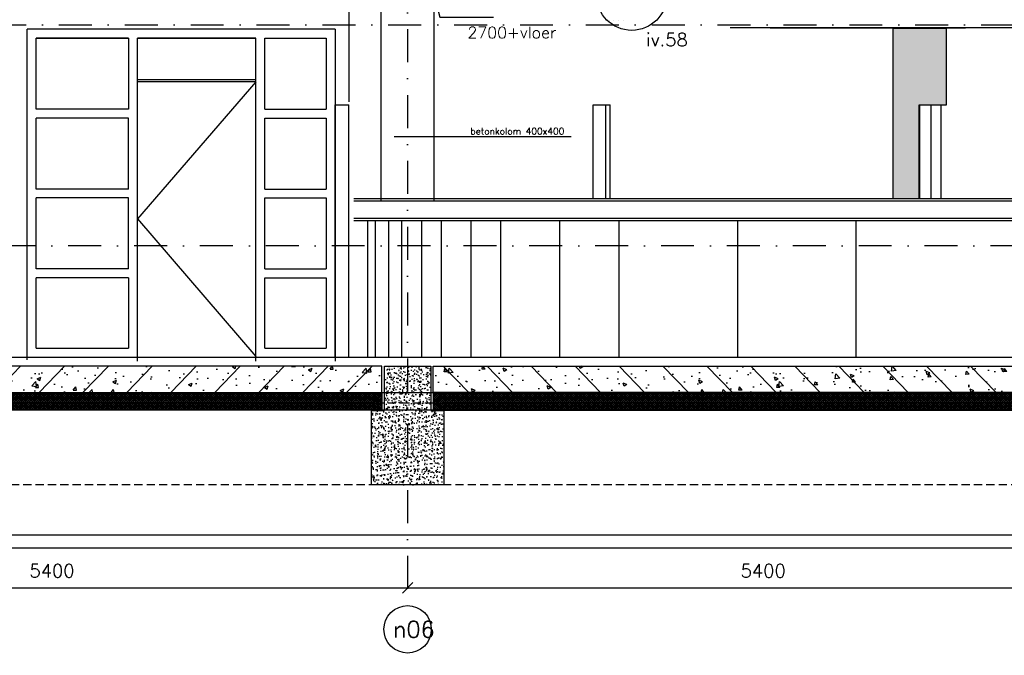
# Model space of a CAD drawing. Extents: x 0 to 317513, y 0 to 193913.
# Tile 17 of 105: x 179477 to 186953, y 90181 to 95009. Entities that reach past the tile are written whole.
import ezdxf
from ezdxf.enums import TextEntityAlignment as Align

# ---------------------------------------------------------------- set-up
doc = ezdxf.new("R2010")
doc.units = 0
doc.header["$LTSCALE"] = 20
doc.header["$MEASUREMENT"] = 0
doc.header["$PDSIZE"] = -1
for name, pattern in [('DASHDOT', [25, 12.5, -6.25, 0, -6.25]), ('DASHED2', [0.375, 0.25, -0.125]), ('DD1', [2.66667, 1.66667, -0.5, 0, -0.5]), ('HIDDEN2', [4.6875, 3.125, -1.5625])]:
    doc.linetypes.add(name, pattern=pattern)
doc.layers.get('0').update_dxf_attribs({"linetype": 'CONTINUOUS'})
doc.layers.get('DEFPOINTS').update_dxf_attribs({"linetype": 'CONTINUOUS'})
for name, color, linetype in [('_DETAILNUMMERS', 4, 'CONTINUOUS'), ('_DETAILNUMMERSTEKST', 4, 'CONTINUOUS'), ('A--01A1_ACEER', 1, 'CONTINUOUS'), ('A--A23--_F--3-', 9, 'CONTINUOUS'), ('A--L$7A3-_STRAMIEN', 3, 'CONTINUOUS'), ('A--L13D2_VLOEREN', 2, 'CONTINUOUS'), ('A--L21--_F-23-', 4, 'CONTINUOUS'), ('A--L22D1_BINNENWAND', 1, 'CONTINUOUS'), ('A--L22D2_BINNENWAND', 2, 'CONTINUOUS'), ('A--L23--', 7, 'CONTINUOUS'), ('A--L28D1_KONSTRUKTIES', 1, 'CONTINUOUS'), ('A--L28DC1_KONSTRUKTIES', 1, 'HIDDEN2'), ('A--L31--', 2, 'CONTINUOUS'), ('A--L31--_F123--A1-BINNENKOZ', 1, 'CONTINUOUS'), ('A--L31--_F123--A7-BINNENKOZ', 7, 'CONTINUOUS'), ('A--L31--_F123--C1-BINNENKOZ', 1, 'DASHED2'), ('A--M$1A-_F123-', 1, 'CONTINUOUS'), ('A--M01A1_MAATVOERING', 1, 'CONTINUOUS'), ('A--M01B1_HOOGTE_MAATV', 1, 'CONTINUOUS'), ('A--T$7A-_STRAMIEN', 2, 'CONTINUOUS'), ('A--T$7A8-_STRAMIEN', 8, 'DASHDOT'), ('A--T01A-25_TEKST', 2, 'CONTINUOUS'), ('A--T01B2_HOOGTE_MAATV', 2, 'CONTINUOUS'), ('A--T01B3_HOOGTE_MAATV', 3, 'CONTINUOUS'), ('MULTIMDF', 2, 'CONTINUOUS'), ('RASTER4', 45, 'CONTINUOUS'), ('RONDING', 8, 'CONTINUOUS'), ('STRAMIEN', 8, 'DD1'), ('Z', 7, 'CONTINUOUS')]:
    doc.layers.add(name, color=color, linetype=linetype)
doc.styles.add('ALFA-0_25', font='ROMANS')
doc.styles.add('HIEMSTRA', font='romans.shx')
doc.styles.add('HOOGTEXT', font='ROMANS.shx', dxfattribs={"height": 2.5})
doc.dimstyles.get("Standard").update_dxf_attribs({"dimscale": 40, "dimtxt": 2.5, "dimasz": 2, "dimexe": 0.3, "dimexo": 0.3, "dimgap": 2, "dimtad": 1, "dimdec": 0, "dimzin": 0, "dimdsep": 46, "dimtxsty": 'HIEMSTRA', "dimblk1": 'OBLIQUE', "dimblk2": 'OBLIQUE', "dimsah": 1, "dimcen": 0.09, "dimdle": 0.3, "dimclrd": 1, "dimclre": 1, "dimclrt": 3, "dimadec": 0, "dimazin": 0, "dimtfac": 1, "dimtdec": 4, "dimtix": 1, "dimtmove": 2, "dimatfit": 3, "dimldrblk": 'OBLIQUE', "dimfxl": 0, "dimtvp": 625, "dimtolj": 1, "dimtzin": 0, "dimarcsym": 0})

# ---------------------------------------------------------------- blocks, each defined once
blk = doc.blocks.new('_OBLIQUE')
at = {"color": 0, "linetype": 'ByBlock'}
blk.add_line((-0.5, -0.5), (0.5, 0.5), dxfattribs=at)
blk = doc.blocks.new('*D183')
at = {"color": 1, "linetype": 'ByBlock'}
for p, q in [((182422.3, 90705), (182422.3, 90693)), ((182422.3, 90693), (187822.3, 90693)), ((187822.3, 90705), (187822.3, 90693))]:
    blk.add_line(p, q, dxfattribs=at)
at = {"layer": 'DEFPOINTS', "color": 0, "linetype": 'ByBlock'}
for p in [(182422.3, 90693), (187822.3, 90693), (187822.3, 90693)]:
    blk.add_point(p, dxfattribs=at)
at = {"color": 1, "linetype": 'ByBlock', "xscale": 80, "yscale": 80, "zscale": 80, "rotation": 180}
blk.add_blockref('_OBLIQUE', (182422.3, 90693), dxfattribs=at)
at = {"color": 1, "linetype": 'ByBlock', "xscale": 80, "yscale": 80, "zscale": 80}
blk.add_blockref('_OBLIQUE', (187822.3, 90693), dxfattribs=at)
at = {"color": 3, "linetype": 'ByBlock', "insert": (185122.3, 90823), "char_height": 100, "attachment_point": 5, "style": 'HIEMSTRA'}
blk.add_mtext('\\A1;5400', dxfattribs=at)
blk = doc.blocks.new('*D184')
at = {"color": 1, "linetype": 'ByBlock'}
for p, q in [((177022.3, 90705), (177022.3, 90693)), ((177022.3, 90693), (182422.3, 90693)), ((182422.3, 90705), (182422.3, 90693))]:
    blk.add_line(p, q, dxfattribs=at)
at = {"layer": 'DEFPOINTS', "color": 0, "linetype": 'ByBlock'}
for p in [(177022.3, 90693), (182422.3, 90693), (182422.3, 90693)]:
    blk.add_point(p, dxfattribs=at)
at = {"color": 1, "linetype": 'ByBlock', "xscale": 80, "yscale": 80, "zscale": 80, "rotation": 180}
blk.add_blockref('_OBLIQUE', (177022.3, 90693), dxfattribs=at)
at = {"color": 1, "linetype": 'ByBlock', "xscale": 80, "yscale": 80, "zscale": 80}
blk.add_blockref('_OBLIQUE', (182422.3, 90693), dxfattribs=at)
at = {"color": 3, "linetype": 'ByBlock', "insert": (179722.3, 90823), "char_height": 100, "attachment_point": 5, "style": 'HIEMSTRA'}
blk.add_mtext('\\A1;5400', dxfattribs=at)
blk = doc.blocks.new('HOOGTEP')
at = {"layer": 'A--M01A1_MAATVOERING'}
for p, q in [((0, 0), (0.62, 2.33)), ((0.62, 2.33), (8.79, 2.33)), ((-2.41, 0.65), (0, 0))]:
    blk.add_line(p, q, dxfattribs=at)
at = {"layer": 'A--M01B1_HOOGTE_MAATV'}
blk.add_line((-1.38, 0), (0.91, 0), dxfattribs=at)
at = {"layer": 'A--T01B2_HOOGTE_MAATV', "style": 'HOOGTEXT', "flags": 4}
blk.add_attdef('TEKST', (1.84, -0.67), '', height=1.5, dxfattribs=at)
at = {"layer": 'A--T01B3_HOOGTE_MAATV', "style": 'HOOGTEXT', "flags": 4}
blk.add_attdef('HOOGTE', (1.67, 3.82), '', height=1.75, dxfattribs=at)

msp = doc.modelspace()

# ---------------------------------------------------------------- hatches: boundary and pattern name
at = {"layer": 'A--A23--_F--3-'}
h = msp.add_hatch(dxfattribs=at)
h.set_pattern_fill('ALFABET', color=256, scale=40, angle=1, style=0, pattern_type=2)
h.set_pattern_definition([(46, (160860.76, 93821.48), (-172.6416, 166.718), []), (51, (160860.76, 93821.48), (287.2984, -20.0899), [30, -330]), (356, (160860.76, 93821.48), (-60.743, 299.8624), [24, -264]), (101.4514, (160884.7, 93819.8), (226.5556, 279.7724), [25.496, -280.457]), (47.1842, (160859.36, 93901.46), (427.987, -58.747), [45, -495]), (97.6356, (160895.03, 93896.57), (367.008, 396.113), [38.244, -420.685]), (352.1842, (160859.36, 93901.46), (367.008, 396.113), [36, -396]), (22, (160899.7, 93882.17), (241.537, -156.856), [30, -330]), (327, (160899.7, 93882.17), (92.249, 291.7144), [24, -264]), (72.4514, (160919.83, 93869.1), (333.7863, 134.858), [25.496, -280.457]), (38.5, (160860.76, 93821.48), (2.5393, 133.22215), [0, -260.8, 0, -268, 0, -265]), (8.5, (160860.76, 93821.48), (102.4584, 159.5771), [0, -152.8, 0, -254.8, 0, -101]), (328.5, (160771.57, 93819.92), (213.6539, -5.294), [0, -100, 0, -312, 0, -414]), (318.5, (160731.58, 93819.22), (232.5401, 44.1071), [0, -130, 0, -207.2, 0, -294]), (318.5, (160731.58, 93819.22), (232.5401, 44.1071), [0, -130, 0, -207.2, 0, -294])])
h.paths.add_polyline_path([(177217.3, 92175.9), (182227.3, 92175.9), (182227.3, 92375.9), (177217.3, 92375.9)])
h = msp.add_hatch(dxfattribs=at)
h.set_pattern_fill('AR-CONC', color=256, scale=10, style=0, pattern_type=2)
h.set_pattern_definition([(50, (8781.494, 0), (71.726018, -6.275213), [7.5, -82.5]), (355, (8781.494, 0), (-13.875133, 75.219213), [6, -66]), (100.4514, (8787.47, -0.52), (57.850938, 68.943954), [6.37402, -70.11421]), (46.1842, (8781.49, 20), (106.724105, -16.5519), [11.25, -123.75]), (96.6356, (8790.39, 18.62), (93.46627, 97.411787), [9.56103, -105.1713]), (351.1842, (8781.49, 20), (93.466195, 97.41186), [9, -99]), (21, (8791.494, 15), (59.690705, -40.261889), [7.5, -82.5]), (326, (8791.494, 15), (24.331533, 72.515005), [6, -66]), (71.4514, (8796.47, 11.645), (84.022263, 32.25305), [6.37402, -70.11421]), (37.5, (8781.494, 0), (1.2159855, 33.2893854), [0, -65.2, 0, -67, 0, -66.25]), (7.5, (8781.494, 0), (26.306954, 39.441171), [0, -38.2, 0, -63.7, 0, -25.25]), (327.5, (8759.194, 0), (53.3822436, -2.255487), [0, -25, 0, -78, 0, -103.5]), (317.5, (8749.194, 0), (58.318617, 10.010498), [0, -32.5, 0, -51.8, 0, -73.5])])
h.paths.add_polyline_path([(182247.3, 92375.9), (182597.3, 92375.9), (182597.3, 92040.9), (182697.3, 92040.9), (182697.3, 91475.9), (182147.3, 91475.9), (182147.3, 92040.9), (182247.3, 92040.9)])
h = msp.add_hatch(dxfattribs=at)
h.set_pattern_fill('ALFABET', color=256, scale=40, angle=1, style=0, pattern_type=2)
h.set_pattern_definition([(134, (203983.93, 93821.48), (172.6416, 166.718), []), (129, (203983.93, 93821.48), (-287.2984, -20.0899), [30, -330]), (184, (203983.93, 93821.48), (60.743, 299.8624), [24, -264]), (78.5486, (203960, 93819.8), (-226.5556, 279.7724), [25.496, -280.457]), (132.8158, (203985.32, 93901.46), (-427.987, -58.747), [45, -495]), (82.3644, (203949.66, 93896.57), (-367.008, 396.113), [38.244, -420.685]), (187.8158, (203985.32, 93901.46), (-367.008, 396.113), [36, -396]), (158, (203944.98, 93882.17), (-241.537, -156.856), [30, -330]), (213, (203944.98, 93882.17), (-92.249, 291.7144), [24, -264]), (107.5486, (203924.85, 93869.1), (-333.7863, 134.858), [25.496, -280.457]), (141.5, (203983.93, 93821.48), (-2.5393, 133.22215), [0, -260.8, 0, -268, 0, -265]), (171.5, (203983.93, 93821.48), (-102.4584, 159.5771), [0, -152.8, 0, -254.8, 0, -101]), (211.5, (204073.11, 93819.92), (-213.6539, -5.294), [0, -100, 0, -312, 0, -414]), (221.5, (204113.1, 93819.22), (-232.5401, 44.1071), [0, -130, 0, -207.2, 0, -294]), (221.5, (204113.1, 93819.22), (-232.5401, 44.1071), [0, -130, 0, -207.2, 0, -294])])
h.paths.add_polyline_path([(187627.3, 92175.9), (182617.3, 92175.9), (182617.3, 92375.9), (187627.3, 92375.9)])
h = msp.add_hatch(dxfattribs=at)
h.set_pattern_fill('ALFAKRS', color=256, scale=10, style=0, pattern_type=2)
h.set_pattern_definition([(45, (114388.517, 10), (-7.0710678, 7.0710678), []), (135, (114388.517, 10), (-7.0710678, -7.0710678), [])])
h.paths.add_polyline_path([(182029.1, 92043.9), (177217.3, 92043.9), (177217.3, 92175.9), (182227.3, 92175.9), (182227.3, 92055.9), (182227.3, 92043.9)])
h = msp.add_hatch(dxfattribs=at)
h.set_pattern_fill('ALFAKRS', color=256, scale=10, style=0, pattern_type=2)
h.set_pattern_definition([(135, (250456.169, 10), (7.0710678, 7.0710678), []), (45, (250456.169, 10), (7.0710678, -7.0710678), [])])
h.paths.add_polyline_path([(182815.6, 92043.9), (187627.3, 92043.9), (187627.3, 92175.9), (182617.3, 92175.9), (182617.3, 92055.9), (182617.3, 92043.9)])
at = {"layer": 'RASTER4'}
msp.add_hatch(color=256, dxfattribs=at).paths.add_polyline_path([(186110.9, 94944.4), (186510.8, 94944.4), (186510.9, 94360.9), (186309.8, 94360.9), (186309.8, 93648.6), (186109.5, 93648.8)])

# ---------------------------------------------------------------- linework, layer by layer
for p, q in [((181871, 94362.4), (181975.2, 94362.4)), ((181871, 92445.9), (181871, 94362.4)), ((181975.2, 92445.9), (181975.2, 94362.4)), ((183830.2, 94362.4), (183961.3, 94362.4)), ((183830.2, 93649.6), (183830.2, 94362.4)), ((183926.7, 93649.6), (183926.7, 94362.4)), ((183961.3, 93649.6), (183961.3, 94362.4)), ((186305.1, 94362.4), (186473.6, 94362.4)), ((186305.1, 93649.6), (186305.1, 94362.4)), ((186397.7, 93649.6), (186397.7, 94362.4)), ((186473.6, 93649.6), (186473.6, 94362.4))]:
    msp.add_line(p, q)
at = {"layer": '_DETAILNUMMERS'}
msp.add_circle((184123.9, 95195.9), 267.8, dxfattribs=at)
at = {"layer": 'A--01A1_ACEER'}
msp.add_line((216881.2, 94945.9), (184870, 94945.9), dxfattribs=at)
msp.add_lwpolyline([(186109.5, 94944.4), (186510.8, 94944.4), (186510.9, 94360.9), (186309.8, 94360.9), (186309.8, 93648.6), (186109.5, 93648.8)], close=True, dxfattribs=at)
at = {"layer": 'A--L$7A3-_STRAMIEN', "linetype": 'Continuous'}
msp.add_ellipse((182422.3, 90378.3), major_axis=(127.3, 127.3), ratio=1, dxfattribs=at)
at = {"layer": 'A--L13D2_VLOEREN'}
msp.add_line((169272.3, 92445.9), (216665.3, 92445.9), dxfattribs=at)
at = {"layer": 'A--L21--_F-23-', "linetype": 'Continuous'}
for points in [[(177217.3, 92175.9), (182227.3, 92175.9), (182227.3, 92375.9), (177217.3, 92375.9)], [(182247.3, 92375.9), (182597.3, 92375.9), (182597.3, 92040.9), (182697.3, 92040.9), (182697.3, 91475.9), (182147.3, 91475.9), (182147.3, 92040.9), (182247.3, 92040.9), (182247.3, 92375.9)], [(187627.3, 92175.9), (182617.3, 92175.9), (182617.3, 92375.9), (187627.3, 92375.9)]]:
    msp.add_lwpolyline(points, close=True, dxfattribs=at)
at = {"layer": 'A--L22D1_BINNENWAND'}
msp.add_line((185175.6, 94945.9), (186657.5, 94945.9), dxfattribs=at)
at = {"layer": 'A--L22D2_BINNENWAND'}
msp.add_line((181975.2, 95505.9), (181975.2, 94386.2), dxfattribs=at)
at = {"layer": 'A--L23--'}
for points in [[(182029.1, 92043.9), (177217.3, 92043.9), (177217.3, 92175.9), (182227.3, 92175.9), (182227.3, 92055.9), (182227.3, 92055.9), (182227.3, 92043.9)], [(179145.6, 92043.9), (177674.6, 92043.9), (177674.6, 92175.9), (182617.3, 92175.9), (182617.3, 92055.9), (182617.3, 92055.9), (182617.3, 92043.9)], [(182815.6, 92043.9), (187627.3, 92043.9), (187627.3, 92175.9), (182617.3, 92175.9), (182617.3, 92055.9), (182617.3, 92055.9), (182617.3, 92043.9)]]:
    msp.add_lwpolyline(points, close=True, dxfattribs=at)
at = {"layer": 'A--L28D1_KONSTRUKTIES'}
msp.add_lwpolyline([(182222.3, 93632.1), (182222.3, 95145.9), (182622.3, 95145.9), (182622.3, 93632.1)], dxfattribs=at)
at = {"layer": 'A--L28DC1_KONSTRUKTIES'}
for p, q in [((183740.2, 92095.9), (177585.4, 92095.9)), ((231972.3, 91475.9), (169722.3, 91475.9))]:
    msp.add_line(p, q, dxfattribs=at)
at = {"layer": 'A--L31--'}
msp.add_lwpolyline([(226300.4, 90995.9), (144928, 90995.9), (144928, 91095.9), (226300.4, 91095.9)], dxfattribs=at)
at = {"layer": 'A--L31--_F123--A1-BINNENKOZ'}
msp.add_line((181271, 94550.9), (180371, 94550.9), dxfattribs=at)
msp.add_lwpolyline([(181271, 94535.9), (180371, 93495.9), (181271, 92450.9)], dxfattribs=at)
at = {"layer": 'A--L31--_F123--A7-BINNENKOZ'}
for p, q in [((179534, 92425.9), (179534, 94935.9)), ((179601, 94329.1), (179601, 94868.9)), ((179601, 94868.9), (180304, 94868.9)), ((180304, 94868.9), (180304, 94329.1)), ((180371, 92415.9), (180371, 94868.9)), ((181271, 94868.9), (180371, 94868.9)), ((180371, 94868.9), (181271, 94868.9)), ((181271, 92415.9), (181271, 94868.9)), ((181338, 94329.1), (181338, 94868.9)), ((181338, 94868.9), (181804, 94868.9)), ((181804, 94868.9), (181804, 94329.1)), ((181871, 94935.9), (181871, 92415.9)), ((180304, 94329.1), (179601, 94329.1)), ((180304, 94262.1), (179601, 94262.1)), ((179601, 93722.3), (179601, 94262.1)), ((180304, 93722.3), (180304, 94262.1)), ((181338, 93722.3), (181338, 94262.1)), ((181804, 94262.1), (181804, 93722.3)), ((180304, 93722.3), (179601, 93722.3)), ((180304, 93655.3), (179601, 93655.3)), ((179601, 93115.6), (179601, 93655.3)), ((180304, 93115.6), (180304, 93655.3)), ((181338, 93115.6), (181338, 93655.3)), ((181804, 93655.3), (181804, 93115.6)), ((180304, 93115.6), (179601, 93115.6)), ((179601, 92512.9), (179601, 93048.6)), ((180304, 93048.6), (179601, 93048.6)), ((180304, 93048.6), (180304, 92512.9)), ((181338, 92512.9), (181338, 93048.6)), ((181804, 93048.6), (181804, 92512.9))]:
    msp.add_line(p, q, dxfattribs=at)
at = {"layer": 'A--L31--_F123--C1-BINNENKOZ'}
msp.add_line((181271, 94535.9), (180371, 94535.9), dxfattribs=at)
at = {"layer": 'A--T$7A8-_STRAMIEN', "color": 8}
msp.add_line((289117.5, 93292.4), (144211.7, 93292.4), dxfattribs=at)
at = {"layer": 'A--T01A-25_TEKST'}
msp.add_line((183663.7, 94118.2), (182321.4, 94118.2), dxfattribs=at)
at = {"layer": 'MULTIMDF'}
for p, q in [((182014.6, 93650.1), (194082.2, 93650.1)), ((182014.6, 93632.1), (194082.2, 93632.1)), ((182014.6, 93500.9), (194082.2, 93500.9)), ((182014.6, 93482.9), (194082.2, 93482.9))]:
    msp.add_line(p, q, dxfattribs=at)
at = {"layer": 'RONDING'}
for p, q in [((183924.3, 94999.7), (183924.3, 94999.7)), ((183954.3, 94999.7), (183954.3, 94999.7)), ((183984.3, 94999.7), (183984.3, 94999.7)), ((184024.3, 94999.7), (184024.3, 94999.7)), ((184064.3, 94999.7), (184064.3, 94999.7)), ((182119.1, 92449.6), (182119.1, 93482.4)), ((182179.1, 92449.6), (182179.1, 93482.4)), ((182279.1, 92449.5), (182279.1, 93482.4)), ((182379.1, 92449.5), (182379.1, 93482.4)), ((182529.1, 92449.5), (182529.1, 93482.4)), ((182679.1, 92449.4), (182679.1, 93482.4)), ((182904.1, 92449.4), (182904.1, 93482.4)), ((183129.1, 92449.3), (183129.1, 93482.4)), ((183579.1, 92449.3), (183579.1, 93482.4)), ((184029.1, 92449.2), (184029.1, 93482.4)), ((184929.1, 92449), (184929.1, 93482.4)), ((185829.1, 92448.8), (185829.1, 93482.4))]:
    msp.add_line(p, q, dxfattribs=at)
at = {"layer": 'STRAMIEN', "linetype": 'DASHDOT'}
for p, q in [((182422.3, 109939.1), (182422.3, 90566.6)), ((170273.1, 94970.9), (241970.6, 94970.9)), ((139295.6, 92445.9), (241970.6, 92445.9))]:
    msp.add_line(p, q, dxfattribs=at)
at = {"layer": 'Z'}
for p, q in [((181871, 94935.9), (179534, 94935.9)), ((180304, 94868.9), (179601, 94868.9)), ((181338, 94329.1), (181804, 94329.1)), ((181338, 94262.1), (181804, 94262.1)), ((181338, 93722.3), (181804, 93722.3)), ((181338, 93655.3), (181804, 93655.3)), ((181338, 93115.6), (181804, 93115.6)), ((181338, 93048.6), (181804, 93048.6)), ((179601, 92512.9), (180304, 92512.9)), ((181338, 92512.9), (181804, 92512.9)), ((182025.6, 92445.9), (183059.6, 92445.9)), ((182025.6, 92445.9), (183059.6, 92445.9)), ((182025.6, 92445.9), (183059.6, 92445.9))]:
    msp.add_line(p, q, dxfattribs=at)

# ---------------------------------------------------------------- block references
ref = msp.add_blockref('HOOGTEP', (182635.9, 95145.9), dxfattribs=dict(xscale=-50, yscale=50, zscale=50, rotation=180))
ref.add_attrib('TEKST', 'o.k. plafond', (182813.1, 95229.9), dxfattribs={"layer": 'A--T01B2_HOOGTE_MAATV', "height": 75, "style": 'HOOGTEXT', "flags": 4})
ref.add_attrib('HOOGTE', '2700+vloer', (182876.8, 94867.4), dxfattribs={"layer": 'A--T01B3_HOOGTE_MAATV', "height": 87.5, "style": 'HOOGTEXT', "flags": 4})

# ---------------------------------------------------------------- texts
at = {"layer": '_DETAILNUMMERSTEKST', "style": 'HIEMSTRA'}
msp.add_text('iv.58', height=100, dxfattribs=at).set_placement((184232.4, 94807))
at = {"layer": 'A--T$7A-_STRAMIEN', "style": 'ALFA-0_25'}
msp.add_text('n06', height=125, dxfattribs=at).set_placement((182470, 90378.3), align=Align.MIDDLE_CENTER)
at = {"layer": 'A--T01A-25_TEKST', "style": 'HIEMSTRA'}
msp.add_text('betonkolom 400x400', height=50, dxfattribs=at).set_placement((182898.9, 94136.7))

# ---------------------------------------------------------------- dimensions: what is measured, and where the dimension line sits
at = {"layer": 'A--M$1A-_F123-'}
for base, p1, p2, picture, middle in [((182422.3, 90693), (177022.3, 90693), (182422.3, 90693), '*D184', (179722.3, 90823)), ((187822.3, 90693), (182422.3, 90693), (187822.3, 90693), '*D183', (185122.3, 90823))]:
    dim = msp.add_linear_dim(base=base, p1=p1, p2=p2, dimstyle='Standard', override={"dimexe": 0, "dimcen": 0, "dimdle": 0, "dimtfac": 0.75, "dimtvp": 1.5}, dxfattribs=at)
    dim.commit()
    dim.dimension.update_dxf_attribs({"geometry": picture, "text_midpoint": middle})

doc.saveas('drawing.dxf')
